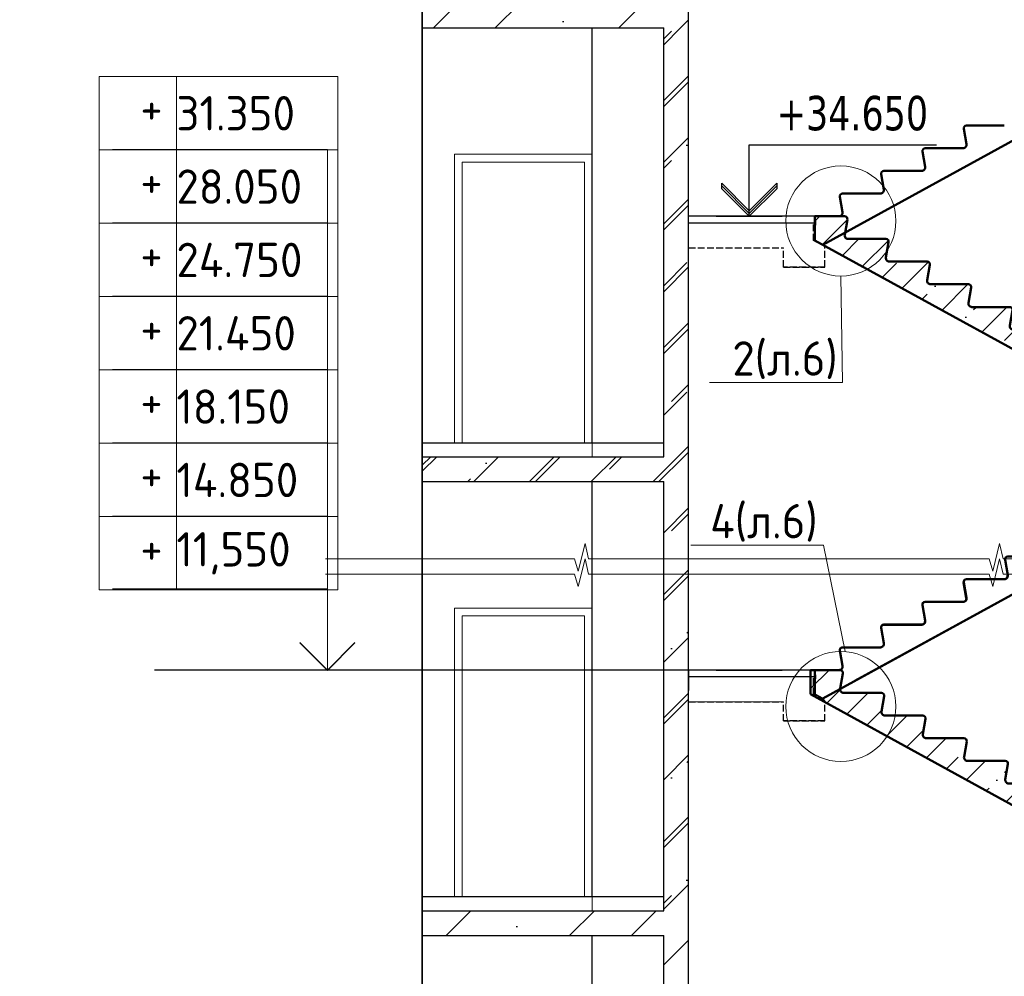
# Model space of a CAD drawing. Header units: millimetres. Extents: x 259029 to 2494469, y -731578 to -57567.
# Tile 112 of 207: x 368722 to 375879, y -547649 to -540693. Entities that reach past the tile are written whole.
import ezdxf
from ezdxf import colors
from ezdxf.entities.mleader import LeaderData, LeaderLine
from ezdxf.math import Vec2, Vec3

# ---------------------------------------------------------------- set-up
doc = ezdxf.new("R2010")
doc.units = ezdxf.units.MM
doc.linetypes.add('______2', pattern=[270, 200, -70])
doc.layers.get('Defpoints').update_dxf_attribs({"color": 140})
for name, color, linetype, lineweight in [('RAZMER', 100, 'Continuous', 15), ('Standard', 7, 'Continuous', 25), ('АС-Таблицы', 7, 'Continuous', 20), ('Выноски', 20, 'Continuous', 20), ('Общий01', 7, 'Continuous', 13), ('отметки', 243, 'Continuous', 18), ('ПЛИТА', 152, 'Continuous', 35), ('Размеры кладочные', 3, 'Continuous', 20), ('РАЗРЕЗЫ', 10, 'Continuous', 60), ('Символы 0.20', 1, 'Continuous', 20), ('Стена', 7, 'Continuous', 50), ('Стена_ бетон не несущ.', 253, 'Continuous', 35), ('Стена_ бетон несущ.', 253, 'Continuous', 70)]:
    doc.layers.add(name, color=color, linetype=linetype, lineweight=lineweight)
doc.styles.add('TAHOMA', font='tahoma.ttf')
doc.styles.add('ГОСТ', font='GOST_Common.ttf')
pattern_1 = [(45, (-449245.4, -191107), (-449.0128, 449.0128), []), (45, (-448796.4, -191107), (-449.0128, 449.0128), [793.75, -158.75, 0, -158.75])]
pattern_2 = [(45, (-449245.4, -210907), (-449.0128, 449.0128), []), (45, (-448796.4, -210907), (-449.0128, 449.0128), [793.75, -158.75, 0, -158.75])]

# ---------------------------------------------------------------- blocks, each defined once
blk = doc.blocks.new('*T248')
at = {"layer": 'Defpoints', "color": 8, "linetype": 'ByBlock', "lineweight": 0, "transparency": 16777216}
for p, q in [((0, 0), (1734.3, 0)), ((0, 0), (0, -3733.3)), ((561.2, 0), (561.2, -3733.3)), ((1734.3, 0), (1734.3, -3733.3)), ((0, -533.3), (1734.3, -533.3)), ((0, -1066.7), (1734.3, -1066.7)), ((0, -1600), (1734.3, -1600)), ((0, -2133.3), (1734.3, -2133.3)), ((0, -2666.7), (1734.3, -2666.7)), ((0, -3200), (1734.3, -3200)), ((0, -3733.3), (1734.3, -3733.3))]:
    blk.add_line(p, q, dxfattribs=at)
at = {"layer": 'АС-Таблицы', "color": 0, "transparency": 16777216, "char_height": 250, "style": 'ГОСТ'}
for s, insert, width, attachment_point in [('+', (461.2, -100), 361.223, 3), ('31.350', (561.2, -266.7), 1173.087, 4), ('28.050', (561.2, -800), 1173.087, 4), ('+', (461.2, -633.3), 361.223, 3), ('+', (461.2, -1166.7), 361.223, 3), ('24.750', (561.2, -1333.3), 1173.087, 4), ('21.450', (561.2, -1866.7), 1173.087, 4), ('+', (461.2, -1700), 361.223, 3), ('+', (461.2, -2233.3), 361.223, 3), ('18.150', (561.2, -2400), 1173.087, 4), ('14.850', (561.2, -2933.3), 1173.087, 4), ('+', (461.2, -2766.7), 361.223, 3), ('+', (461.2, -3300), 361.223, 3), ('11,550', (561.2, -3466.7), 1173.087, 4)]:
    blk.add_mtext(s, dxfattribs=dict(at, insert=insert, width=width, attachment_point=attachment_point))
blk = doc.blocks.new('_None')
blk = doc.blocks.new('НОВЫЙ')
at = {"layer": 'Standard', "color": 5, "linetype": 'Continuous', "lineweight": 50, "transparency": 33554687}
for p, q in [((381795.4, -472257), (381776.2, -472145.8)), ((381795.8, -472121.9), (382011.4, -472121.7)), ((382011.4, -472121.9), (381835.3, -472121.9)), ((382011.4, -472121.9), (382011.4, -472297.6)), ((378952.4, -473979.3), (382011.4, -472297.6)), ((381495.8, -472286.9), (381770.9, -472286.9)), ((381495.4, -472422), (381476.2, -472310.8)), ((381195.4, -472587), (381176.2, -472475.8)), ((381195.8, -472451.9), (381470.9, -472451.9)), ((380895.4, -472752), (380876.2, -472640.8)), ((380895.8, -472616.9), (381170.9, -472616.9)), ((380595.8, -472781.9), (380870.9, -472781.9)), ((380595.4, -472917), (380576.2, -472805.8)), ((380295.4, -473082), (380276.2, -472970.8)), ((380295.8, -472946.9), (380570.9, -472946.9)), ((379995.4, -473247), (379976.2, -473135.8)), ((379995.8, -473111.9), (380270.9, -473111.9)), ((379695.4, -473412), (379676.2, -473300.8)), ((379695.8, -473276.9), (379970.9, -473276.9)), ((379395.8, -473441.9), (379670.9, -473441.9)), ((379395.4, -473577), (379376.2, -473465.8)), ((379095.4, -473742), (379076.2, -473630.8)), ((379095.8, -473606.9), (379370.9, -473606.9)), ((378894.8, -473771.9), (378894.9, -473836.7)), ((378894.8, -473771.9), (378894.8, -473947.6)), ((378894.8, -473771.9), (379070.9, -473771.9))]:
    blk.add_line(p, q, dxfattribs=at)
for centre, radius, start, end in [((381795.8, -472141.9), 20, 90, 191.30993), ((381495.8, -472306.9), 20, 90, 191.30993), ((381770.9, -472261.9), 25, 270, 11.30993), ((381470.9, -472426.9), 25, 270, 11.30993), ((381195.8, -472471.9), 20, 90, 191.30993), ((380895.8, -472636.9), 20, 90, 191.30993), ((381170.9, -472591.9), 25, 270, 11.30993), ((380595.8, -472801.9), 20, 90, 191.30993), ((380870.9, -472756.9), 25, 270, 11.30993), ((380570.9, -472921.9), 25, 270, 11.30993), ((380295.8, -472966.9), 20, 90, 191.30993), ((380270.9, -473086.9), 25, 270, 11.30993), ((379995.8, -473131.9), 20, 90, 191.30993), ((379695.8, -473296.9), 20, 90, 191.30993), ((379970.9, -473251.9), 25, 270, 11.30993), ((379395.8, -473461.9), 20, 90, 191.30993), ((379670.9, -473416.9), 25, 270, 11.30993), ((379370.9, -473581.9), 25, 270, 11.30993), ((379095.8, -473626.9), 20, 90, 191.30993), ((379070.9, -473746.9), 25, 270, 11.30993)]:
    blk.add_arc(centre, radius, start, end, dxfattribs=at)
at = {"layer": 'РАЗРЕЗЫ', "color": 5, "lineweight": 35}
for p, q in [((382011.4, -472297.6), (382011.4, -472121.9)), ((382011.4, -472297.6), (382011.4, -472297.6)), ((378894.8, -473947.6), (378894.8, -473771.9)), ((378952.4, -473979.3), (378894.8, -473947.6))]:
    blk.add_line(p, q, dxfattribs=at)
blk = doc.blocks.new('выаыв')
at = {"layer": 'Standard', "color": 7, "linetype": '______2', "lineweight": 30}
for p, q in [((483017, -472887), (483017, -472378)), ((486656, -473099), (486656, -472378)), ((482696, -473063), (483017, -472887)), ((482696, -473659), (482696, -473063)), ((483896, -473659), (483896, -473099)), ((486656, -473099), (483896, -473099)), ((482696, -473659), (482696, -473279)), ((483896, -473659), (482696, -473659)), ((483896, -473659), (482696, -473659)), ((482696, -473659), (483896, -473659)), ((483896, -473659), (482696, -473659))]:
    blk.add_line(p, q, dxfattribs=at)
at = {"layer": 'ПЛИТА', "color": 0, "lineweight": 30}
blk.add_line((483017, -472378), (486656, -472378), dxfattribs=at)
blk = doc.blocks.new('марш2')
at = {"layer": 'РАЗРЕЗЫ', "lineweight": -2}
h = blk.add_hatch(dxfattribs=at)
h.set_pattern_fill('ANSI35', color=256, scale=50)
h.paths.add_polyline_path([(519266.6, -473418), (519247, -473531.5, 0.457423), (519271.7, -473560.2), (519546.8, -473560.2, -0.457423), (519566.6, -473583), (519547, -473696.5, 0.457423), (519571.7, -473725.2), (519846.8, -473725.2, -0.457423), (519866.6, -473748), (519847, -473861.5, 0.457423), (519871.7, -473890.2), (520146.8, -473890.2, -0.457423), (520166.6, -473913), (520147, -474026.5, 0.457423), (520171.7, -474055.2), (520446.8, -474055.2, -0.457423), (520466.6, -474078), (520447, -474191.5, 0.457423), (520471.7, -474220.2), (520746.8, -474220.2, -0.457423), (520766.6, -474243), (520747, -474356.5, 0.457423), (520771.7, -474385.2), (521046.8, -474385.2, -0.457423), (521066.6, -474408), (521047, -474521.5, 0.457423), (521071.7, -474550.2), (521346.8, -474550.2, -0.457423), (521366.6, -474573), (521347, -474686.5, 0.457423), (521371.7, -474715.2), (521646.8, -474715.2, -0.457423), (521666.6, -474738), (521647, -474851.5, 0.457423), (521671.7, -474880.2), (521946.8, -474880.2, -0.457423), (521966.6, -474903), (521947, -475016.5, 0.457423), (521971.7, -475045.2), (522147.9, -475045.2), (522147.9, -475220.9), (522090.2, -475252.5), (519031.2, -473570.9), (519031.2, -473395), (519246.9, -473395.2, -0.457187)])
at = {"layer": 'РАЗРЕЗЫ', "color": 2, "lineweight": -2, "xscale": -1}
blk.add_blockref('НОВЫЙ', (901042.6, -1273.3), dxfattribs=at)

msp = doc.modelspace()

# ---------------------------------------------------------------- hatches: boundary and pattern name
at = {"layer": 'Стена_ бетон несущ.', "linetype": 'Continuous', "lineweight": 25}
h = msp.add_hatch(dxfattribs=at)
h.set_pattern_fill('ANSI35', scale=100, style=0)
h.set_pattern_definition(pattern_2)
h.paths.add_polyline_path([(371647.6, -540571.9), (371647.6, -540751.9), (373582.8, -540751.9), (373582.8, -540571.9)])
h = msp.add_hatch(dxfattribs=at)
h.set_pattern_fill('ANSI35', scale=100, style=0)
h.set_pattern_definition(pattern_1)
h.paths.add_polyline_path([(373582.8, -543871.9), (373582.8, -540751.9), (373402.8, -540751.9), (373402.8, -543871.9)])
h = msp.add_hatch(dxfattribs=at)
h.set_pattern_fill('ANSI35', scale=100, style=0)
h.set_pattern_definition(pattern_2)
h.paths.add_polyline_path([(373582.8, -543871.9), (373582.8, -540751.9), (373402.8, -540751.9), (373402.8, -543871.9)])
h = msp.add_hatch(dxfattribs=at)
h.set_pattern_fill('ANSI35', scale=100, style=0)
h.set_pattern_definition(pattern_1)
h.paths.add_polyline_path([(371647.6, -543871.9), (371647.6, -544051.9), (373582.8, -544051.9), (373582.8, -543871.9)])
h = msp.add_hatch(dxfattribs=at)
h.set_pattern_fill('ANSI35', scale=100, style=0)
h.set_pattern_definition(pattern_2)
h.paths.add_polyline_path([(371647.6, -543871.9), (371647.6, -544051.9), (373582.8, -544051.9), (373582.8, -543871.9)])
h = msp.add_hatch(dxfattribs=at)
h.set_pattern_fill('ANSI35', scale=100, style=0)
h.set_pattern_definition(pattern_1)
h.paths.add_polyline_path([(373582.8, -547171.9), (373582.8, -544051.9), (373402.8, -544051.9), (373402.8, -547171.9)])
h = msp.add_hatch(dxfattribs=at)
h.set_pattern_fill('ANSI35', scale=100, style=0)
h.set_pattern_definition(pattern_2)
h.paths.add_polyline_path([(373582.8, -547171.9), (373582.8, -544051.9), (373402.8, -544051.9), (373402.8, -547171.9)])
h = msp.add_hatch(dxfattribs=at)
h.set_pattern_fill('ANSI35', scale=100, style=0)
h.set_pattern_definition(pattern_1)
h.paths.add_polyline_path([(371647.6, -547171.9), (371647.6, -547351.9), (373582.8, -547351.9), (373582.8, -547171.9)])
h = msp.add_hatch(dxfattribs=at)
h.set_pattern_fill('ANSI35', scale=100, style=0)
h.set_pattern_definition(pattern_1)
h.paths.add_polyline_path([(373582.8, -550471.9), (373582.8, -547351.9), (373402.8, -547351.9), (373402.8, -550471.9)])

# ---------------------------------------------------------------- linework, layer by layer
at = {"color": 0}
msp.add_line((373784.7, -545421.9), (369701.9, -545421.9), dxfattribs=at)
at = {"layer": 'RAZMER', "color": 30, "ltscale": 100}
for p, q in [((370957.9, -541636.2, 0), (369395.4, -541636.2, 0)), ((370957.9, -544824.6, 0), (370957.9, -541636.2, 0)), ((370957.9, -542169.5, 0), (369395.4, -542169.5, 0)), ((370957.9, -542702.9, 0), (369395.4, -542702.9, 0)), ((370957.9, -543236.2, 0), (369395.4, -543236.2, 0)), ((370957.9, -543769.5, 0), (369395.4, -543769.5, 0)), ((370957.9, -544302.9, 0), (369395.4, -544302.9, 0)), ((370957.9, -544977.2, 0), (370957.9, -544377.2, 0)), ((370957.9, -544830.9, 0), (369395.4, -544830.9, 0))]:
    msp.add_line(p, q, dxfattribs=at)
at = {"layer": 'RAZMER'}
msp.add_line((370957.9, -544821.9, 0), (370957.9, -545421.9), dxfattribs=at)
at = {"layer": 'Standard', "color": 7, "linetype": 'Continuous', "lineweight": 25}
for p, q in [((373582.8, -544051.9), (373582.8, -538529.2)), ((373582.8, -544051.9), (373582.8, -538529.2)), ((373582.8, -540751.9), (373582.8, -538721.9)), ((373582.8, -542121.9), (373582.8, -540571.9)), ((373582.8, -542121.9), (373582.8, -540571.9)), ((373402.8, -543871.9), (373402.8, -540751.9)), ((373402.8, -543871.9), (373402.8, -540751.9)), ((374024.7, -542121.9), (374024.7, -541601.9)), ((374024.7, -541601.9), (375384.7, -541601.9)), ((374024.7, -542121.9), (374024.7, -541601.9)), ((374024.7, -541601.9), (375384.7, -541601.9)), ((373824.7, -541921.9), (373824.7, -541881.9)), ((373824.7, -541881.9), (374024.7, -542081.9)), ((373824.7, -541921.9), (373824.7, -541881.9)), ((373824.7, -541881.9), (374024.7, -542081.9)), ((374024.7, -542101.9), (373824.7, -541901.9)), ((374024.7, -542101.9), (373824.7, -541901.9)), ((374024.7, -542121.9), (373824.7, -541921.9)), ((374024.7, -542121.9), (373824.7, -541921.9)), ((374024.7, -542081.9), (374224.7, -541881.9)), ((374024.7, -542081.9), (374224.7, -541881.9)), ((374224.7, -541901.9), (374024.7, -542101.9)), ((374224.7, -541901.9), (374024.7, -542101.9)), ((374224.7, -541921.9), (374024.7, -542121.9)), ((374224.7, -541921.9), (374024.7, -542121.9)), ((374224.7, -541881.9), (374224.7, -541901.9)), ((374224.7, -541881.9), (374224.7, -541901.9)), ((374224.7, -541901.9), (374224.7, -541921.9)), ((374224.7, -541901.9), (374224.7, -541921.9)), ((373784.7, -542121.9), (374264.7, -542121.9)), ((373784.7, -542121.9), (374264.7, -542121.9)), ((373582.8, -545421.9), (373582.8, -543871.9)), ((373582.8, -545421.9), (373582.8, -543871.9)), ((373402.8, -547171.9), (373402.8, -544051.9)), ((373402.8, -547171.9), (373402.8, -544051.9)), ((373582.8, -553951.9), (373582.8, -544724)), ((373784.7, -545421.9), (374264.7, -545421.9)), ((373582.8, -547351.9), (373582.8, -545571.9)), ((373582.8, -550651.9), (373582.8, -547171.9)), ((373402.8, -550471.9), (373402.8, -547351.9))]:
    msp.add_line(p, q, dxfattribs=at)
at = {"layer": 'Standard', "color": 5, "linetype": 'Continuous', "lineweight": 50, "transparency": 33554687}
for p, q in [((374560.2, -542329.5), (377411.1, -540762.2)), ((375603.2, -541597.2), (375584, -541486)), ((375603.6, -541462.1), (375878.7, -541462.1)), ((375303.2, -541762.2), (375284, -541651)), ((375303.6, -541627.1), (375578.7, -541627.1)), ((375003.6, -541792.1), (375278.7, -541792.1)), ((375003.2, -541927.2), (374984, -541816)), ((374703.2, -542092.2), (374684, -541981)), ((374703.6, -541957.1), (374978.7, -541957.1)), ((374502.6, -542122.1), (374502.7, -542187)), ((374502.6, -542122.1), (374502.6, -542297.8)), ((374502.6, -542122.1), (374678.7, -542122.1))]:
    msp.add_line(p, q, dxfattribs=at)
at = {"layer": 'Standard', "color": 7, "linetype": 'Continuous', "lineweight": 13}
for p, q in [((372826.8, -541727.9), (371938.8, -541727.9)), ((371938.8, -541727.9), (371938.8, -543771.9)), ((372826.8, -541727.9), (371938.8, -541727.9)), ((371938.8, -541727.9), (371938.8, -543771.9)), ((372826.8, -543771.9), (372826.8, -541727.9)), ((372826.8, -543771.9), (372826.8, -541727.9)), ((372826.8, -545027.9), (371938.8, -545027.9)), ((371938.8, -545027.9), (371938.8, -547071.9)), ((372826.8, -547071.9), (372826.8, -545027.9))]:
    msp.add_line(p, q, dxfattribs=at)
at = {"layer": 'Standard', "color": 1, "linetype": 'Continuous', "lineweight": 50, "transparency": 33554687}
for p, q in [((374792, -545501.4), (376206.2, -544724)), ((375602.4, -544897), (375583.2, -544785.9)), ((375602.8, -544761.9), (375877.9, -544761.9)), ((375302.8, -544926.9), (375577.9, -544926.9)), ((375302.4, -545062), (375283.2, -544950.9)), ((375002.4, -545227), (374983.2, -545115.9)), ((375002.8, -545091.9), (375277.9, -545091.9)), ((374702.8, -545256.9), (374977.9, -545256.9))]:
    msp.add_line(p, q, dxfattribs=at)
at = {"layer": 'Standard', "color": 5, "linetype": 'Continuous', "lineweight": 50, "transparency": 33554687}
for centre, radius, start, end in [((375603.6, -541482.1), 20, 90, 191.30993), ((375303.6, -541647.1), 20, 90, 191.30993), ((375578.7, -541602.1), 25, 270, 11.30993), ((375003.6, -541812.1), 20, 90, 191.30993), ((375278.7, -541767.1), 25, 270, 11.30993), ((374978.7, -541932.1), 25, 270, 11.30993), ((374703.6, -541977.1), 20, 90, 191.30993), ((374678.7, -542097.1), 25, 270, 11.30993)]:
    msp.add_arc(centre, radius, start, end, dxfattribs=at)
at = {"layer": 'Standard', "color": 1, "linetype": 'Continuous', "lineweight": 50, "transparency": 33554687}
for centre, radius, start, end in [((375602.8, -544781.9), 20, 90, 191.30993), ((375877.9, -544736.9), 25, 270, 11.30993), ((375302.8, -544946.9), 20, 90, 191.30993), ((375577.9, -544901.9), 25, 270, 11.30993), ((375277.9, -545066.9), 25, 270, 11.30993), ((375002.8, -545111.9), 20, 90, 191.30993), ((374977.9, -545231.9), 25, 270, 11.30993), ((374702.8, -545276.9), 20, 90, 190.6777)]:
    msp.add_arc(centre, radius, start, end, dxfattribs=at)
at = {"layer": 'Общий01', "color": 7, "linetype": 'Continuous', "lineweight": 25}
for p, q in [((371647.6, -540751.9), (373402.8, -540751.9)), ((373402.8, -543771.9), (371647.6, -543771.9)), ((373402.8, -543771.9), (371647.6, -543771.9)), ((371647.6, -543871.9), (373402.8, -543871.9)), ((371647.6, -543871.9), (373402.8, -543871.9)), ((371647.6, -544051.9), (373402.8, -544051.9)), ((371647.6, -544051.9), (373402.8, -544051.9)), ((373402.8, -547071.9), (371647.6, -547071.9)), ((371647.6, -547171.9), (373402.8, -547171.9)), ((371647.6, -547351.9), (373402.8, -547351.9))]:
    msp.add_line(p, q, dxfattribs=at)
at = {"layer": 'отметки', "linetype": 'Continuous', "lineweight": 25, "ltscale": 100}
msp.add_lwpolyline([(371157.9, -545221.9), (370957.9, -545421.9), (370757.9, -545221.9)], dxfattribs=at)
at = {"layer": 'отметки', "linetype": 'Continuous', "lineweight": 25, "ltscale": 100, "elevation": 0}
msp.add_lwpolyline([(371157.9, -545224.6), (370957.9, -545424.6), (370757.9, -545224.6)], dxfattribs=at)
at = {"layer": 'ПЛИТА', "color": 0}
msp.add_line((371647.6, -533746.3), (371647.6, -561166.9), dxfattribs=at)
at = {"layer": 'ПЛИТА', "color": 0, "lineweight": 30}
msp.add_line((373582.8, -545651.9), (374272.8, -545652), dxfattribs=at)
at = {"layer": 'Размеры кладочные'}
for points in [[(374079.4, -544613.4), (372856.6, -544613.4), (372831, -544503), (372782.1, -544703.3), (372754.6, -544613.4), (370945.6, -544613.4)], [(377093.3, -544613.4), (375870.4, -544613.4), (375844.8, -544503), (375796, -544703.3), (375768.5, -544613.4), (374079.4, -544613.4)], [(374079.4, -544724), (372856.6, -544724), (372831, -544613.6), (372782.1, -544813.9), (372754.6, -544724), (370945.6, -544724)], [(377093.3, -544724), (375870.4, -544724), (375844.8, -544613.6), (375796, -544813.9), (375768.5, -544724), (374079.4, -544724)]]:
    msp.add_lwpolyline(points, dxfattribs=at)
at = {"layer": 'РАЗРЕЗЫ', "color": 5, "lineweight": 35}
for p, q in [((374502.6, -542297.8), (374502.6, -542122.1)), ((374560.2, -542329.5), (374502.6, -542297.8))]:
    msp.add_line(p, q, dxfattribs=at)
at = {"layer": 'Символы 0.20'}
for centre in [(374690.3, -542156.8), (374690.3, -545686.8)]:
    msp.add_circle(centre, 400, dxfattribs=at)
at = {"layer": 'Стена', "color": 7, "linetype": 'Continuous', "lineweight": 25}
for p, q in [((374682.8, -542121.9), (373582.8, -542121.9)), ((374682.8, -542121.9), (373582.8, -542121.9)), ((374708, -542121.9), (373582.8, -542121.9)), ((374682.8, -545421.9), (373582.8, -545421.9)), ((373582.8, -545421.9), (373582.8, -545571.9)), ((374566.8, -545421.9), (373582.8, -545421.9))]:
    msp.add_line(p, q, dxfattribs=at)
at = {"layer": 'Стена_ бетон не несущ.', "color": 45, "linetype": 'Continuous', "lineweight": 25}
for p, q in [((372882.8, -543771.9), (372882.8, -540751.9)), ((372882.8, -543771.9), (372882.8, -540751.9)), ((372882.8, -547071.9), (372882.8, -544051.9)), ((372882.8, -547071.9), (372882.8, -544051.9)), ((372882.8, -550371.9), (372882.8, -547351.9))]:
    msp.add_line(p, q, dxfattribs=at)
at = {"layer": 'Стена_ бетон не несущ.', "color": 7, "linetype": 'Continuous', "lineweight": 13}
for p, q in [((372882.8, -541671.9), (371882.8, -541671.9)), ((371882.8, -541671.9), (371882.8, -543771.9)), ((372882.8, -541671.9), (371882.8, -541671.9)), ((371882.8, -541671.9), (371882.8, -543771.9)), ((372882.8, -543871.9), (372882.8, -541671.9)), ((372882.8, -543871.9), (372882.8, -541671.9)), ((372882.8, -544971.9), (371882.8, -544971.9)), ((371882.8, -544971.9), (371882.8, -547071.9)), ((372882.8, -547171.9), (372882.8, -544971.9))]:
    msp.add_line(p, q, dxfattribs=at)

# ---------------------------------------------------------------- block references
msp.add_blockref('*T248', (369299.5, -541106.6, 0))
at = {"layer": 'РАЗРЕЗЫ', "color": 2, "lineweight": -2}
for name, p in [('марш2', (-144528.6, -68727)), ('НОВЫЙ', (-4392.2, -71650.2)), ('марш2', (-144561.2, -72027)), ('НОВЫЙ', (-4392.2, -74950.2))]:
    msp.add_blockref(name, p, dxfattribs=at)
at = {"layer": 'РАЗРЕЗЫ', "color": 2, "lineweight": -2, "xscale": -0.25, "yscale": 0.25, "zscale": 0.25}
for p in [(495246.9, -424077.3), (495246.9, -427377.3)]:
    msp.add_blockref('выаыв', p, dxfattribs=at)

# ---------------------------------------------------------------- texts
at = {"layer": 'Standard', "color": 7, "linetype": 'Continuous', "lineweight": 25, "insert": (374224.7, -541501.9), "char_height": 250, "width": 1183.813, "attachment_point": 7, "style": 'TAHOMA'}
msp.add_mtext('\\W0.86;+34.650', dxfattribs=at)
at = {"layer": 'Выноски'}
note = msp.add_mtext_static_columns([''] * 2, width=18604.939, gutter_width=10240.1, height=0, dxfattribs=dict(at, insert=(295601.8, -509833), char_height=250, attachment_point=1, style='ГОСТ'))
for column, words in zip([note] + note.columns.linked_columns, ['\\pi8790.91665;Общие указания:\\P\\pi570.45,l346.2,t2000;1.^IСтроительство здания должно производиться в соответствии с проектом производства работ (ППР). при {\\H1.66663x; }\\P\\pi0,t346.2;отсутствии проекта ППР в производство строительно-монтажных работ запрещается. {\\H1.18896x; }\\P\\pi570.45,t2000;2.^IМонтаж сборных конструкций вести в соответствии с требованиями СП 70.13330.2012 "Несущие и {\\H1.54818x; }\\P\\pi0,t346.2;ограждающие конструкции "(акт.ред. СНиП 3.03.01-87*).{\\H1.62844x;\\C0; \\H0.61408x;\\P\\pi570.45,t2000;}3.^IВсе сварные работы следует вести в соответствии с ГОСТ 5264-80* "Ручная дуговая сварка.Соединения {\\H1.20169x; }\\P\\pi0,t346.2;сварные" и  ГОСТ 14098-2014 "Соединения сварные арматуры и закладных деталей железобетонных конструкций". {\\H1.54394x; }\\PСварку вести электродами типа Э42А. {\\H1.42985x;\\C0; \\H0.69937x;\\P\\pi570.45,t2000;}4.^IВсе металлические конструкции окрасить эмалью ПФ-1189 по ГОСТ 6465-79 в два слоя. Эмаль наносить на {\\H1.46788x; }\\P\\pi0,t346.2;грунтовку ГФ-021 по ГОСТ 25129-82 (первый слой - на заводе-изготовителе, второй слой - на монтаже).{\\H1.65521x;\\C0; \\H0.60415x;\\P\\pi10052.46968,l0,tz;\\H1.55946x; \\H0.64125x;\\P\\H1.64685x; \\H0.60722x;\\P\\pi812.5,l41.6675;\\H1.23852x; \\H0.80742x;\\P}', '']):
    column.text = words

# ---------------------------------------------------------------- leaders
at = {"layer": 'Символы 0.20'}
ml = msp.add_multileader_mtext('Standard', dxfattribs=at)
ml.set_content('3(л.6)', color=256, style='ГОСТ')
ml.set_leader_properties(color=256, linetype='ByLayer', lineweight=-1)
ml.set_arrow_properties(name='NONE')
ml.build(insert=Vec2(0, 0))
ml.multileader.update_dxf_attribs({"text_left_attachment_type": 6, "text_right_attachment_type": 6, "dogleg_length": 0.25, "arrow_head_size": 200, "scale": 100})
ctx = ml.context
ctx.base_point, ctx.scale, ctx.char_height, ctx.arrow_head_size, ctx.landing_gap_size, ctx.plane_origin = Vec3(356877.5, -543027), 100, 250, 200, 25, Vec3(357361.8, -543328.8)
ctx.left_attachment, ctx.right_attachment = 6, 6
notes = []
notes.append((ctx, [(0, (1, 1, 0), (356852.5, -543027), (1, 0), 25, [(0, [(356178.7, -542439)], 0, [])])]))
ctx.mtext.insert, ctx.mtext.width, ctx.mtext.defined_height, ctx.mtext.flow_direction = Vec3(356902.5, -542727), 1094.387, 742.8, 5
ml = msp.add_multileader_mtext('Standard', dxfattribs=at)
ml.set_content('2(л.6)', color=256, style='ГОСТ')
ml.set_leader_properties(color=256, linetype='ByLayer', lineweight=-1)
ml.set_arrow_properties(name='NONE')
ml.build(insert=Vec2(0, 0))
ml.multileader.update_dxf_attribs({"text_left_attachment_type": 6, "text_right_attachment_type": 6, "dogleg_length": 0.25, "arrow_head_size": 200, "scale": 100})
ctx = ml.context
ctx.base_point, ctx.scale, ctx.char_height, ctx.arrow_head_size, ctx.landing_gap_size, ctx.plane_origin = Vec3(373876.8, -543331.4), 100, 250, 200, 25, Vec3(376206.2, -543268.4)
ctx.left_attachment, ctx.right_attachment = 6, 6
notes.append((ctx, [(1, (1, 1, 0), (374701.8, -543331.4), (-1, 0), 25, [(0, [(374690.3, -542556.8)], 0, [])])]))
ctx.mtext.insert, ctx.mtext.width, ctx.mtext.defined_height, ctx.mtext.flow_direction = Vec3(373901.8, -543031.4), 1094.387, 742.8, 5
ml = msp.add_multileader_mtext('Standard', dxfattribs=at)
ml.set_content('1(л.6)', color=256, style='ГОСТ')
ml.set_leader_properties(color=256, linetype='ByLayer', lineweight=-1)
ml.set_arrow_properties(name='NONE')
ml.build(insert=Vec2(0, 0))
ml.multileader.update_dxf_attribs({"text_left_attachment_type": 6, "text_right_attachment_type": 6, "dogleg_length": 0.25, "arrow_head_size": 200, "scale": 100})
ctx = ml.context
ctx.base_point, ctx.scale, ctx.char_height, ctx.arrow_head_size, ctx.landing_gap_size, ctx.plane_origin = Vec3(359149.9, -542966.1), 100, 250, 200, 25, Vec3(360364.1, -545100.5)
ctx.left_attachment, ctx.right_attachment = 6, 6
notes.append((ctx, [(0, (1, 1, 0), (359124.9, -542966.1), (1, 0), 25, [(0, [(359053.1, -543645.4)], 0, [])])]))
ctx.mtext.insert, ctx.mtext.width, ctx.mtext.flow_direction = Vec3(359174.9, -542666.1), 792.21, 5
ml = msp.add_multileader_mtext('Standard', dxfattribs=at)
ml.set_content('4(л.6)', color=256, style='ГОСТ')
ml.set_leader_properties(color=256, linetype='ByLayer', lineweight=-1)
ml.set_arrow_properties(name='NONE')
ml.build(insert=Vec2(0, 0))
ml.multileader.update_dxf_attribs({"text_left_attachment_type": 6, "text_right_attachment_type": 6, "dogleg_length": 0.25, "arrow_head_size": 200, "scale": 100})
ctx = ml.context
ctx.base_point, ctx.scale, ctx.char_height, ctx.arrow_head_size, ctx.landing_gap_size, ctx.plane_origin = Vec3(373715.2, -544514.2), 100, 250, 200, 25, Vec3(376206.2, -546798.4)
ctx.left_attachment, ctx.right_attachment = 6, 6
notes.append((ctx, [(1, (1, 1, 0), (374565.2, -544514.2), (-1, 0), 25, [(0, [(374723, -545288.1)], 0, [])])]))
ctx.mtext.insert, ctx.mtext.width, ctx.mtext.defined_height, ctx.mtext.flow_direction = Vec3(373740.2, -544214.2), 1094.387, 742.8, 5
ml = msp.add_multileader_mtext('Standard', dxfattribs=at)
ml.set_content('3(л.6)', color=256, style='ГОСТ')
ml.set_leader_properties(color=256, linetype='ByLayer', lineweight=-1)
ml.set_arrow_properties(name='NONE')
ml.build(insert=Vec2(0, 0))
ml.multileader.update_dxf_attribs({"text_left_attachment_type": 6, "text_right_attachment_type": 6, "dogleg_length": 0.25, "arrow_head_size": 200, "scale": 100})
ctx = ml.context
ctx.base_point, ctx.scale, ctx.char_height, ctx.arrow_head_size, ctx.landing_gap_size, ctx.plane_origin = Vec3(356758.6, -546329.5), 100, 250, 200, 25, Vec3(357242.9, -546631.3)
ctx.left_attachment, ctx.right_attachment = 6, 6
notes.append((ctx, [(0, (1, 1, 0), (356733.6, -546329.5), (1, 0), 25, [(0, [(356059.8, -545741.6)], 0, [])])]))
ctx.mtext.insert, ctx.mtext.width, ctx.mtext.defined_height, ctx.mtext.flow_direction = Vec3(356783.6, -546029.5), 1094.387, 742.8, 5
ml = msp.add_multileader_mtext('Standard', dxfattribs=at)
ml.set_content('1(л.6)', color=256, style='ГОСТ')
ml.set_leader_properties(color=256, linetype='ByLayer', lineweight=-1)
ml.set_arrow_properties(name='NONE')
ml.build(insert=Vec2(0, 0))
ml.multileader.update_dxf_attribs({"text_left_attachment_type": 6, "text_right_attachment_type": 6, "dogleg_length": 0.25, "arrow_head_size": 200, "scale": 100})
ctx = ml.context
ctx.base_point, ctx.scale, ctx.char_height, ctx.arrow_head_size, ctx.landing_gap_size, ctx.plane_origin = Vec3(359149.9, -546266.1), 100, 250, 200, 25, Vec3(360364.1, -548400.5)
ctx.left_attachment, ctx.right_attachment = 6, 6
notes.append((ctx, [(0, (1, 1, 0), (359124.9, -546266.1), (1, 0), 25, [(0, [(359053.1, -546945.4)], 0, [])])]))
ctx.mtext.insert, ctx.mtext.width, ctx.mtext.flow_direction = Vec3(359174.9, -545966.1), 792.21, 5
for ctx, leaders in notes:
    for number, flags, end, landing, length, lines in leaders:
        leader = LeaderData()
        leader.index, (leader.has_last_leader_line, leader.has_dogleg_vector, leader.attachment_direction) = number, flags
        leader.last_leader_point, leader.dogleg_vector, leader.dogleg_length = Vec3(end), Vec3(landing), length
        for number, points, colour, breaks in lines:
            line = LeaderLine()
            line.index, line.vertices, line.color, line.breaks = number, Vec3.list(points), colors.encode_raw_color(colour), breaks
            leader.lines.append(line)
        ctx.leaders.append(leader)

doc.saveas('drawing.dxf')
